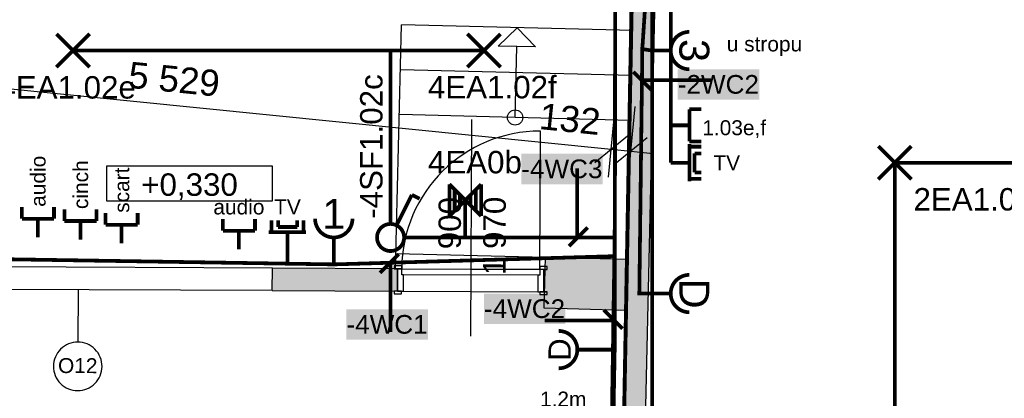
# Model space of a CAD drawing. Extents: x -12025 to 39812, y -28775 to 12.
# Tile 30 of 90: x 20893 to 27483, y -16825 to -14294. Entities that reach past the tile are written whole.
import ezdxf
from ezdxf.enums import TextEntityAlignment as Align

# ---------------------------------------------------------------- set-up
doc = ezdxf.new("R2010")
doc.units = 0
doc.header["$MEASUREMENT"] = 0
doc.linetypes.add('Antenovy vodic', pattern=[10.125, 3, -0.75, 3, -0.75, 0.125, -0.75, 0.125, -0.75, 0.125, -0.75])
doc.linetypes.add('Telekomunikacni vodic', pattern=[9.25, 3, -0.75, 3, -0.75, 0.125, -0.75, 0.125, -0.75])
for name, color, linetype in [('0 (Pozadí)', 254, 'Continuous'), ('OÚ Dukovany internet + tv + data', 192, 'Continuous'), ('OÚ Dukovany nouzové osvětlení', 36, 'Continuous'), ('OÚ Dukovany půdorys kóty 1NP', 7, 'Continuous'), ('OÚ Dukovany půdorys podklad 1NP', 7, 'Continuous'), ('OÚ Dukovany světla', 132, 'Continuous'), ('OÚ Dukovany zásuvky', 92, 'Continuous'), ('Zakladni', 7, 'Continuous')]:
    doc.layers.add(name, color=color, linetype=linetype)
doc.styles.add('Arial', font='txt')
doc.styles.add('Arial_B', font='txt')

# ---------------------------------------------------------------- blocks, each defined once
blk = doc.blocks.new('Zásuvka (11)')
at = {"color": 0, "linetype": 'Continuous', "const_width": 25}
for points in [[(-125, 0, -0.414214), (0, 125)], [(0, -125, -0.414214), (-125, 0)]]:
    blk.add_lwpolyline(points, format="xyb", dxfattribs=at)
blk.add_lwpolyline([(-250, 0), (-125, 0)], dxfattribs=at)
at = {"color": 0, "linetype": 'Continuous', "style": 'Arial'}
blk.add_text('3', height=200, rotation=270, dxfattribs=at).set_placement((-66.9, 0), align=Align.CENTER)
blk.add_text('u stropu', height=100, dxfattribs=at).set_placement((250, -5.7))
blk = doc.blocks.new('Telekomunikační zásuvka (10)')
at = {"color": 0, "linetype": 'Continuous', "const_width": 25}
for points in [[(204.3, 107.5), (125, 107.5)], [(125, -107.5), (125, 107.5)], [(125, 0), (0, 0)], [(204.3, -107.5), (125, -107.5)]]:
    blk.add_lwpolyline(points, dxfattribs=at)
at = {"color": 0, "linetype": 'Continuous', "style": 'Arial'}
blk.add_text('1.03e,f', height=100, dxfattribs=at).set_placement((425, -65.9), align=Align.CENTER)
blk = doc.blocks.new('P_zarovkove_svitidlo (1)')
at = {"color": 0, "linetype": 'Continuous', "const_width": 25}
for points in [[(111, -111), (-111, 111)], [(-111, -111), (111, 111)]]:
    blk.add_lwpolyline(points, dxfattribs=at)
at = {"color": 0, "linetype": 'Continuous', "style": 'Arial'}
blk.add_text('4EA1.02e', height=150, dxfattribs=at).set_placement((-500, -321.1))
blk = doc.blocks.new('Jednopólový vypínač (15)')
at = {"color": 0, "linetype": 'Continuous', "const_width": 25}
for points in [[(142.4, 284.9), (38.8, 77.7)], [(142.4, 284.9), (194.2, 259)]]:
    blk.add_lwpolyline(points, dxfattribs=at)
for points in [[(0, 90.6, 0.414214), (-90.6, 0)], [(90.6, 0, 0.414214), (0, 90.6)], [(-90.6, 0, 0.414214), (0, -90.6)], [(0, -90.6, 0.414214), (90.6, 0)]]:
    blk.add_lwpolyline(points, format="xyb", dxfattribs=at)
at = {"color": 0, "linetype": 'Continuous', "style": 'Arial'}
blk.add_text('-4SF1.02c', height=150, rotation=90, dxfattribs=at).set_placement((-53.9, 125))
blk = doc.blocks.new('Telekomunikační zásuvka (13)')
at = {"color": 0, "linetype": 'Continuous', "const_width": 25}
for points in [[(125, 107.5), (125, 125)], [(204.3, 107.5), (125, 107.5)], [(125, -107.5), (125, 107.5)], [(204.3, 62.5), (160, 62.5)], [(160, -65), (160, 62.5)], [(125, 0), (0, 0)], [(204.3, -65), (160, -65)], [(204.3, -107.5), (125, -107.5)], [(125, -125), (125, -107.5)]]:
    blk.add_lwpolyline(points, dxfattribs=at)
at = {"color": 0, "linetype": 'Continuous', "style": 'Arial'}
blk.add_text('TV', height=100, dxfattribs=at).set_placement((375, -50.8), align=Align.CENTER)
blk = doc.blocks.new('Zásuvka (24)')
at = {"color": 0, "linetype": 'Continuous', "const_width": 25}
for points in [[(-125, 0, -0.414214), (0, 125)], [(0, -125, -0.414214), (-125, 0)]]:
    blk.add_lwpolyline(points, format="xyb", dxfattribs=at)
blk.add_lwpolyline([(-250, 0), (-125, 0)], dxfattribs=at)
at = {"color": 0, "linetype": 'Continuous', "style": 'Arial'}
blk.add_text('D', height=200, rotation=270, dxfattribs=at).set_placement((-66.9, 0), align=Align.CENTER)
blk = doc.blocks.new('Zásuvka (26)')
at = {"color": 0, "linetype": 'Continuous', "const_width": 25}
for points in [[(0, 125, -0.414214), (125, 0)], [(125, 0, -0.414214), (0, -125)]]:
    blk.add_lwpolyline(points, format="xyb", dxfattribs=at)
blk.add_lwpolyline([(250, 0), (125, 0)], dxfattribs=at)
at = {"color": 0, "linetype": 'Continuous', "style": 'Arial'}
blk.add_text('D', height=150, rotation=90, dxfattribs=at).set_placement((81.4, 0), align=Align.CENTER)
blk.add_text('1,2m', height=100, dxfattribs=at).set_placement((-125, -380.7))
blk = doc.blocks.new('Zásuvka (6)')
at = {"color": 0, "linetype": 'Continuous', "const_width": 25}
for points in [[(0, -125, -0.414214), (-125, 0)], [(125, 0, -0.414214), (0, -125)]]:
    blk.add_lwpolyline(points, format="xyb", dxfattribs=at)
blk.add_lwpolyline([(0, -250), (0, -125)], dxfattribs=at)
at = {"color": 0, "linetype": 'Continuous', "style": 'Arial'}
blk.add_text('1', height=200, dxfattribs=at).set_placement((0, -66.9), align=Align.CENTER)
blk = doc.blocks.new('Telekomunikační zásuvka (1)')
at = {"color": 0, "linetype": 'Continuous', "const_width": 25}
for points in [[(-107.5, 204.3), (-107.5, 125)], [(107.5, 204.3), (107.5, 125)], [(107.5, 125), (-107.5, 125)], [(0, 125), (0, 0)]]:
    blk.add_lwpolyline(points, dxfattribs=at)
at = {"color": 0, "linetype": 'Continuous', "style": 'Arial'}
blk.add_text('audio', height=100, dxfattribs=at).set_placement((0, 234.1), align=Align.CENTER)
blk = doc.blocks.new('Telekomunikační zásuvka (2)')
at = {"color": 0, "linetype": 'Continuous', "const_width": 25}
for points in [[(-107.5, 204.3), (-107.5, 125)], [(107.5, 204.3), (107.5, 125)], [(107.5, 125), (-107.5, 125)], [(0, 125), (0, 0)]]:
    blk.add_lwpolyline(points, dxfattribs=at)
at = {"color": 0, "linetype": 'Continuous', "style": 'Arial'}
blk.add_text('scart', height=100, rotation=90, dxfattribs=at).set_placement((50.8, 205))
blk = doc.blocks.new('Telekomunikační zásuvka (3)')
at = {"color": 0, "linetype": 'Continuous', "const_width": 25}
for points in [[(-107.5, 204.3), (-107.5, 125)], [(107.5, 204.3), (107.5, 125)], [(107.5, 125), (-107.5, 125)], [(0, 125), (0, 0)]]:
    blk.add_lwpolyline(points, dxfattribs=at)
at = {"color": 0, "linetype": 'Continuous', "style": 'Arial'}
blk.add_text('cinch', height=100, rotation=90, dxfattribs=at).set_placement((50.8, 205))
blk = doc.blocks.new('Telekomunikační zásuvka (4)')
at = {"color": 0, "linetype": 'Continuous', "const_width": 25}
for points in [[(-107.5, 204.3), (-107.5, 125)], [(107.5, 204.3), (107.5, 125)], [(107.5, 125), (-107.5, 125)], [(0, 125), (0, 0)]]:
    blk.add_lwpolyline(points, dxfattribs=at)
at = {"color": 0, "linetype": 'Continuous', "style": 'Arial'}
blk.add_text('audio', height=100, rotation=90, dxfattribs=at).set_placement((50.8, 205))
blk = doc.blocks.new('Telekomunikační zásuvka (18)')
at = {"color": 0, "linetype": 'Continuous', "const_width": 25}
for points in [[(-107.5, 204.3), (-107.5, 125)], [(-62.5, 204.3), (-62.5, 160)], [(65, 204.3), (65, 160)], [(107.5, 204.3), (107.5, 125)], [(-107.5, 125), (-125, 125)], [(107.5, 125), (-107.5, 125)], [(65, 160), (-62.5, 160)], [(0, 125), (0, 0)], [(125, 125), (107.5, 125)]]:
    blk.add_lwpolyline(points, dxfattribs=at)
at = {"color": 0, "linetype": 'Continuous', "style": 'Arial'}
blk.add_text('TV', height=100, dxfattribs=at).set_placement((0, 244.1), align=Align.CENTER)
blk = doc.blocks.new('P_zarovkove_svitidlo (21)')
at = {"color": 0, "linetype": 'Continuous', "const_width": 25}
for points in [[(111, -111), (-111, 111)], [(-111, -111), (111, 111)]]:
    blk.add_lwpolyline(points, dxfattribs=at)
at = {"color": 0, "linetype": 'Continuous', "style": 'Arial'}
blk.add_text('2EA1.03b', height=150, dxfattribs=at).set_placement((125, -319.6))
blk = doc.blocks.new('P_zarovkove_svitidlo (26)')
at = {"color": 0, "linetype": 'Continuous', "const_width": 25}
for points in [[(111, -111), (-111, 111)], [(-111, -111), (111, 111)]]:
    blk.add_lwpolyline(points, dxfattribs=at)
at = {"color": 0, "linetype": 'Continuous', "style": 'Arial'}
blk.add_text('4EA1.02f', height=150, dxfattribs=at).set_placement((-375, -319.6))
blk = doc.blocks.new('(36)')
at = {"color": 7, "linetype": 'Continuous', "const_width": 25}
for points in [[(-520, 0), (-395, -125)], [(-460, -55), (0, -55)]]:
    blk.add_lwpolyline(points, dxfattribs=at)
at = {"layer": '0 (Pozadí)', "linetype": 'Continuous'}
blk.add_solid([(-222.8, 17.7), (322.3, 17.7), (-222.8, -185.8), (322.3, -185.8)], dxfattribs=at)
at = {"color": 7, "linetype": 'Continuous', "style": 'Arial_B'}
blk.add_text('-2WC2', height=125, dxfattribs=at).set_placement((-222.8, -145.9))
blk = doc.blocks.new('(51)')
at = {"color": 7, "linetype": 'Continuous', "const_width": 25}
for points in [[(0, 520), (-125, 395)], [(-55, 460), (-55, 0)]]:
    blk.add_lwpolyline(points, dxfattribs=at)
at = {"layer": '0 (Pozadí)', "linetype": 'Continuous'}
blk.add_solid([(-350.1, 151.5), (195, 151.5), (-350.1, -52), (195, -52)], dxfattribs=at)
at = {"color": 7, "linetype": 'Continuous', "style": 'Arial_B'}
blk.add_text('-4WC1', height=125, dxfattribs=at).set_placement((-350.1, -12))
blk = doc.blocks.new('(52)')
at = {"color": 7, "linetype": 'Continuous', "const_width": 25}
for points in [[(520, 0), (395, 125)], [(460, 55), (0, 55)]]:
    blk.add_lwpolyline(points, dxfattribs=at)
at = {"layer": '0 (Pozadí)', "linetype": 'Continuous'}
blk.add_solid([(-407, 235.1), (138.1, 235.1), (-407, 31.6), (138.1, 31.6)], dxfattribs=at)
at = {"color": 7, "linetype": 'Continuous', "style": 'Arial_B'}
blk.add_text('-4WC2', height=125, dxfattribs=at).set_placement((-407, 71.6))
blk = doc.blocks.new('(56)')
at = {"color": 7, "linetype": 'Continuous', "const_width": 25}
for points in [[(55, -460), (55, 0)], [(0, -520), (125, -395)]]:
    blk.add_lwpolyline(points, dxfattribs=at)
at = {"layer": '0 (Pozadí)', "linetype": 'Continuous'}
blk.add_solid([(-319.3, 98.5), (225.8, 98.5), (-319.3, -105), (225.8, -105)], dxfattribs=at)
at = {"color": 7, "linetype": 'Continuous', "style": 'Arial_B'}
blk.add_text('-4WC3', height=125, dxfattribs=at).set_placement((-319.3, -65))
blk = doc.blocks.new('Svítidlo pro nouzové osvětlení (6)')
at = {"color": 0, "linetype": 'Continuous', "const_width": 25}
for points in [[(-106.2, -106.2), (-106.2, 106.2)], [(-106.2, -106.2), (106.2, 106.2)], [(-106.2, 106.2), (106.2, -106.2)], [(-70.8, -70.8), (-70.8, 70.8)], [(70.8, -70.8), (70.8, 70.8)], [(106.2, -106.2), (106.2, 106.2)], [(-35.4, -35.4), (-35.4, 35.4)], [(0, -212.5), (0, 0)], [(35.4, -35.4), (35.4, 35.4)]]:
    blk.add_lwpolyline(points, dxfattribs=at)
at = {"color": 0, "linetype": 'Continuous', "style": 'Arial'}
blk.add_text('4EA0b', height=150, dxfattribs=at).set_placement((-250, 178.9))

msp = doc.modelspace()

# ---------------------------------------------------------------- linework, layer by layer
at = {"layer": 'OÚ Dukovany internet + tv + data', "linetype": 'Telekomunikacni vodic', "ltscale": 100, "const_width": 25}
for points in [[(16500, -20375), (24875, -20375), (25000, -13625), (24750, -13625)], [(25250, -15000), (25250, -15000), (25250, -13677.8)]]:
    msp.add_lwpolyline(points, dxfattribs=at)
at = {"layer": 'OÚ Dukovany internet + tv + data', "linetype": 'Antenovy vodic', "ltscale": 100, "const_width": 25}
for points in [[(25250, -13677.8), (25250, -15250), (25250, -15250)], [(22685, -15840), (22685, -15925.1), (19500, -15875), (19500, -14375), (19565, -14375)]]:
    msp.add_lwpolyline(points, dxfattribs=at)
at = {"layer": 'OÚ Dukovany nouzové osvětlení', "linetype": 'Continuous', "const_width": 25}
for points in [[(27125, -20087.5), (27125, -20125), (25125, -20125), (25125, -13500), (25875, -13625), (25960.6, -12815.1), (25625, -12772.5)], [(23875, -15712.5), (23875, -15750), (24875, -15750), (24880, -13410), (24345.8, -13375), (24345.8, -13166.1)], [(23875, -15712.5), (23875, -15750), (24875, -15750), (24805, -20250), (20375, -20250), (20375, -20212.5)]]:
    msp.add_lwpolyline(points, dxfattribs=at)
at = {"layer": 'OÚ Dukovany půdorys kóty 1NP', "color": 154, "linetype": 'Continuous'}
for p, q in [((19349.9, -14605.8), (24851.3, -15159.6)), ((19349.9, -14605.8), (24851.3, -15159.6)), ((19349.9, -14605.8), (24851.3, -15159.6)), ((24832.5, -15346.2), (24881.4, -14861.1)), ((24964.3, -15359.4), (25013.1, -14874.4)), ((24741.8, -15249.1), (24960.8, -15070.1)), ((24741.8, -15249.1), (24960.8, -15070.1)), ((25092.6, -15083.4), (24873.5, -15262.3)), ((24851.3, -15159.6), (24983, -15172.9)), ((24851.3, -15159.6), (24983, -15172.9)), ((24983, -15172.9), (25132.3, -15187.9)), ((21283.6, -16099.3), (21282.1, -16449.3))]:
    msp.add_line(p, q, dxfattribs=at)
at = {"layer": 'OÚ Dukovany půdorys kóty 1NP', "color": 7, "linetype": 'Continuous'}
msp.add_line((23916.3, -14960.8), (23909.9, -16410.8), dxfattribs=at)
at = {"layer": 'OÚ Dukovany půdorys kóty 1NP', "color": 154, "linetype": 'Continuous'}
msp.add_lwpolyline([(21475.3, -15271.2), (22583.6, -15271.2), (22583.6, -15506.9), (21475.3, -15506.9)], close=True, dxfattribs=at)
for points in [[(21282.1, -16449.3, 0.414214), (21118.9, -16611.1)], [(21443.9, -16612.5, 0.414214), (21282.1, -16449.3)], [(21118.9, -16611.1, 0.414214), (21280.7, -16774.3)], [(21280.7, -16774.3, 0.414214), (21443.9, -16612.5)]]:
    msp.add_lwpolyline(points, format="xyb", dxfattribs=at)
at = {"layer": 'OÚ Dukovany půdorys podklad 1NP', "color": 7, "linetype": 'Continuous'}
for p, q in [((25014, -13399.3), (24955.6, -15896.2)), ((25061.3, -17788.8), (25160.2, -13566)), ((24223.4, -14347.8), (24095.4, -14469.7)), ((24223.4, -14347.8), (24345.3, -14475.8)), ((24345.3, -14475.8), (24095.4, -14469.7)), ((24410.7, -15880.6), (24401, -16220.5)), ((24955.6, -15896.2), (24410.7, -15880.6)), ((22583.6, -16105), (22584.3, -15955)), ((23421.9, -15958.7), (22584.3, -15955)), ((23421.9, -15958.7), (23399.9, -15958.6)), ((23421.2, -16108.7), (23421.9, -15958.7)), ((24401.2, -16113), (24401.9, -15963)), ((24401.9, -15963), (24423.9, -15963.1)), ((24408.7, -15963), (24401.9, -15963)), ((22583.6, -16105), (23421.2, -16108.7)), ((23421.2, -16108.7), (23399.2, -16108.6)), ((24401.2, -16113), (24423.2, -16113.1)), ((24401.2, -16113), (24408, -16113)), ((24401, -16220.5), (24947.6, -16236.2)), ((24947.6, -16236.2), (24911.3, -17785.3))]:
    msp.add_line(p, q, dxfattribs=at)
at = {"layer": 'OÚ Dukovany půdorys podklad 1NP', "color": 8, "linetype": 'Continuous'}
for p, q in [((23408.7, -15958.6), (23448.7, -14328.8)), ((24998.1, -14366.8), (23448.7, -14328.8)), ((24208.7, -14947.6), (24220.3, -14472.8)), ((24990.7, -14666.8), (23441.4, -14628.7)), ((24983.3, -14966.7), (23434, -14928.6)), ((24373.9, -15962.8), (24377.9, -15038.9)), ((24960.5, -15896.4), (23411.2, -15858.3)), ((22584.3, -15955), (19984.3, -15943.6)), ((23400, -15939.6), (23399.9, -15958.6)), ((23450, -15939.8), (23400, -15939.6)), ((23449.9, -15958.8), (23450, -15939.8)), ((24374, -15943.8), (24373.9, -15962.8)), ((24424, -15944.1), (24374, -15943.8)), ((24423.9, -15963.1), (24424, -15944.1)), ((22583.6, -16105), (22584.3, -15955)), ((23399.9, -15958.6), (23449.9, -15958.8)), ((23421.9, -15958.7), (23399.9, -15958.6)), ((23421.9, -15958.7), (23399.9, -15958.6)), ((23421.9, -15958.7), (23421.2, -16108.7)), ((23421.2, -16108.7), (23421.9, -15958.7)), ((23421.2, -16108.7), (23421.9, -15958.7)), ((23421.9, -15958.7), (24401.9, -15963)), ((23449.9, -15958.8), (23421.9, -15958.7)), ((23449.7, -15998.8), (23449.9, -15958.8)), ((23449.7, -15998.8), (23449.9, -15958.8)), ((23461.7, -15998.9), (23449.7, -15998.8)), ((24373.7, -16002.8), (23449.7, -15998.8)), ((23449.9, -15958.8), (24373.9, -15962.8)), ((23461.2, -16108.8), (23461.7, -15998.9)), ((24361.7, -16002.8), (24361.2, -16112.8)), ((24373.7, -16002.8), (24361.7, -16002.8)), ((24373.9, -15962.8), (24373.7, -16002.8)), ((24373.9, -15962.8), (24373.7, -16002.8)), ((24373.9, -15962.8), (24423.9, -15963.1)), ((24401.9, -15963), (24373.9, -15962.8)), ((24401.2, -16113), (24401.9, -15963)), ((24401.2, -16113), (24401.9, -15963)), ((24401.2, -16113), (24401.9, -15963)), ((24401.9, -15963), (24423.9, -15963.1)), ((24401.9, -15963), (24423.9, -15963.1)), ((22583.6, -16105), (19983.7, -16093.6)), ((23449.2, -16108.8), (23399.2, -16108.6)), ((23399.2, -16108.6), (23399.2, -16127.6)), ((23421.2, -16108.7), (23399.2, -16108.6)), ((23421.2, -16108.7), (23399.2, -16108.6)), ((23399.2, -16127.6), (23449.2, -16127.8)), ((23421.2, -16108.7), (24401.2, -16113)), ((23421.2, -16108.7), (23461.2, -16108.8)), ((23449.2, -16127.8), (23449.2, -16108.8)), ((24361.2, -16112.8), (24401.2, -16113)), ((24373.2, -16112.8), (24373.1, -16131.8)), ((24373.1, -16131.8), (24423.1, -16132.1)), ((24423.2, -16113.1), (24373.2, -16112.8)), ((24401.2, -16113), (24423.2, -16113.1)), ((24401.2, -16113), (24423.2, -16113.1)), ((24423.1, -16132.1), (24423.2, -16113.1))]:
    msp.add_line(p, q, dxfattribs=at)
msp.add_circle((24208.7, -14947.6), 51, dxfattribs=at)
msp.add_arc((24373.9, -15962.8), 924, 89.7489, 179.7489, dxfattribs=at)
at = {"layer": 'OÚ Dukovany půdorys podklad 1NP', "color": 254, "linetype": 'Continuous'}
for points in [[(25014, -13399.3), (24911.3, -17785.3), (25163.7, -13414.7), (25061.3, -17788.8)], [(24401, -16220.5), (24947.6, -16236.2), (24410.7, -15880.6), (24955.6, -15896.2)], [(22584.3, -15955), (22583.6, -16105), (23421.9, -15958.7), (23421.2, -16108.7)], [(24401.2, -16113), (24408, -16113), (24401.9, -15963), (24408.7, -15963)]]:
    msp.add_solid(points, dxfattribs=at)
at = {"layer": 'OÚ Dukovany světla', "linetype": 'Continuous', "const_width": 25}
for points in [[(21909.4, -9375), (21875, -9375), (21875, -10125), (23625, -10125), (23625, -12375), (23500, -13375), (25000, -13500), (24875, -20375), (19375, -20375), (19375, -19750)], [(25160.5, -17625), (25125, -17625), (25125, -12715.6)], [(24345.8, -13166.1), (24345.8, -13375), (24880, -13410), (24875, -15750)], [(21250, -14500), (24000, -14500)], [(23375, -15659.4), (23375, -15125), (23375, -14500), (24000, -14500)], [(26750, -15250), (26750, -15250), (26750, -17500), (26750, -17500)], [(29250, -15250), (26750, -15250)], [(24589.5, -17625), (24776, -17625), (24854, -17625), (24875, -15750), (23465.6, -15750)]]:
    msp.add_lwpolyline(points, dxfattribs=at)
at = {"layer": 'OÚ Dukovany zásuvky', "linetype": 'Continuous', "const_width": 25}
for points in [[(19375, -19750), (19375, -20375), (24875, -20375), (25000, -13500), (23500, -13375), (23625, -12375), (23625, -10000)], [(24750, -16500), (24875, -16500), (24880, -13410), (23565, -13315), (23685, -12500), (21875, -12375), (21875, -11625)], [(22995, -15875), (22995, -15930), (19500, -15875), (19500, -12625), (21250, -12750), (21250, -12895)], [(25875, -13625), (25125, -13500), (25060, -14490), (25125, -14500)], [(25125, -14500), (25060, -14490), (25040, -16125), (25125, -16125)], [(22995, -15930), (24875, -15875)], [(22625, -20125), (22625, -20250), (24805, -20250), (24875, -16500), (24750, -16500)]]:
    msp.add_lwpolyline(points, dxfattribs=at)

# ---------------------------------------------------------------- block references
at = {"layer": 'OÚ Dukovany internet + tv + data', "linetype": 'Continuous'}
for name, p in [('Telekomunikační zásuvka (10)', (25250, -15000)), ('Telekomunikační zásuvka (13)', (25250, -15250)), ('Telekomunikační zásuvka (18)', (22685, -15840))]:
    msp.add_blockref(name, p, dxfattribs=at)
at = {"layer": 'OÚ Dukovany nouzové osvětlení', "linetype": 'Continuous'}
msp.add_blockref('Svítidlo pro nouzové osvětlení (6)', (23875, -15500), dxfattribs=at)
at = {"layer": 'OÚ Dukovany světla', "linetype": 'Continuous'}
for name, p in [('P_zarovkove_svitidlo (1)', (21250, -14500)), ('P_zarovkove_svitidlo (26)', (24000, -14500)), ('Jednopólový vypínač (15)', (23375, -15750)), ('P_zarovkove_svitidlo (21)', (26750, -15250))]:
    msp.add_blockref(name, p, dxfattribs=at)
at = {"layer": 'OÚ Dukovany zásuvky', "linetype": 'Continuous'}
for name, p in [('Zásuvka (11)', (25375, -14500)), ('Telekomunikační zásuvka (4)', (21015, -15750)), ('Telekomunikační zásuvka (3)', (21300, -15765)), ('Telekomunikační zásuvka (2)', (21575, -15790)), ('Telekomunikační zásuvka (1)', (22360, -15830)), ('Zásuvka (6)', (22995, -15625)), ('Zásuvka (24)', (25375, -16125)), ('Zásuvka (26)', (24500, -16500))]:
    msp.add_blockref(name, p, dxfattribs=at)
at = {"layer": 'Zakladni', "color": 7, "linetype": 'Continuous'}
for name, p in [('(36)', (25520, -14642.7)), ('(56)', (24569.3, -15288.5)), ('(51)', (23430.1, -16381.5)), ('(52)', (24407, -16360.1))]:
    msp.add_blockref(name, p, dxfattribs=at)

# ---------------------------------------------------------------- texts
at = {"layer": 'OÚ Dukovany půdorys kóty 1NP', "color": 154, "linetype": 'Continuous', "style": 'Arial'}
for s, p in [('5\xa0529', (21613.3, -14747.4)), ('132', (24364, -15024.3))]:
    msp.add_text(s, height=175, rotation=354.25143, dxfattribs=at).set_placement(p)
msp.add_text('+0,330', height=150, dxfattribs=at).set_placement((22029.5, -15471.3), align=Align.CENTER)
at = {"layer": 'OÚ Dukovany půdorys kóty 1NP', "color": 7, "linetype": 'Continuous', "style": 'Arial'}
for s, p in [('900', (23845.1, -15829.2)), ('1\xa0970', (24144.3, -16002))]:
    msp.add_text(s, height=150, rotation=89.7489, dxfattribs=at).set_placement(p)
at = {"layer": 'OÚ Dukovany půdorys kóty 1NP', "color": 154, "linetype": 'Continuous', "style": 'Arial'}
msp.add_text('O12', height=100, rotation=359.7489, dxfattribs=at).set_placement((21281.2, -16656.9), align=Align.CENTER)

doc.saveas('drawing.dxf')
